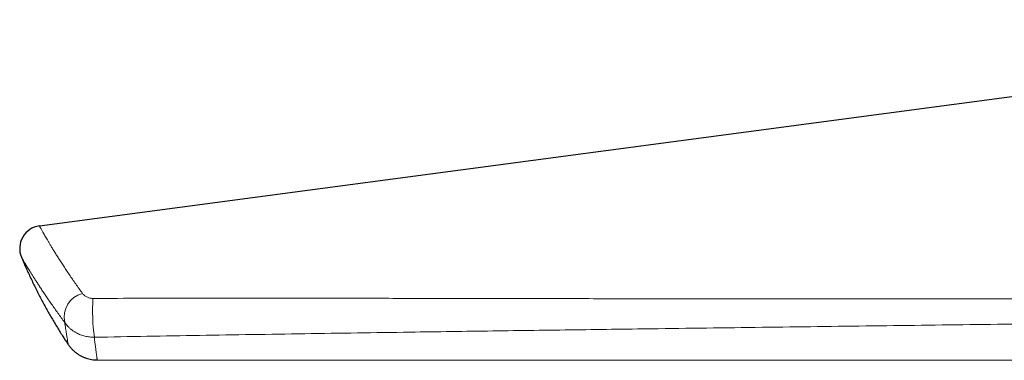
# Model space of a CAD drawing. Header units: millimetres. Extents: x 8 to 869, y 12 to 812.
# Tile 24 of 232: x 41 to 97, y 728 to 748. Entities that reach past the tile are written whole.
import ezdxf

# ---------------------------------------------------------------- set-up
doc = ezdxf.new("R2010")
doc.units = ezdxf.units.MM

msp = doc.modelspace()

# ---------------------------------------------------------------- linework, layer by layer
at = {"color": 7, "linetype": 'Continuous', "lineweight": 30}
for p, q in [((41.695, 736.027), (130.515, 747.86)), ((43.347, 729.23), (43.347, 729.23)), ((45.008, 728.342), (98.861, 728.319))]:
    msp.add_line(p, q, dxfattribs=at)
msp.add_arc((41.867, 734.738), 1.3, 97.5887, 202.5245, dxfattribs=at)
at = {"color": 252, "linetype": 'Continuous', "lineweight": 0}
for centre, radius, start, end in [((44.504, 730.801), 1.391, 103.8578, 192.7613), ((56.301, 731.152), 11.555, 176.435, 187.5001)]:
    msp.add_arc(centre, radius, start, end, dxfattribs=at)
for points, knots in [([(44.171, 732.151), (44.104, 732.244), (43.969, 732.43), (43.778, 732.701), (43.593, 732.967), (43.417, 733.225), (43.249, 733.475), (43.089, 733.717), (42.939, 733.948), (42.797, 734.17), (42.664, 734.381), (42.54, 734.581), (42.424, 734.771), (42.321, 734.94), (42.23, 735.092), (42.151, 735.227), (42.077, 735.353), (42.01, 735.468), (41.95, 735.573), (41.896, 735.667), (41.849, 735.751), (41.808, 735.824), (41.773, 735.886), (41.745, 735.937), (41.723, 735.977), (41.707, 736.006), (41.697, 736.024), (41.696, 736.026), (41.695, 736.027)], [0, 0, 0, 0, 0.040975, 0.082071, 0.123322, 0.164778, 0.206357, 0.247903, 0.289343, 0.330734, 0.372116, 0.41353, 0.455021, 0.49663, 0.532464, 0.568447, 0.604494, 0.640519, 0.676459, 0.712329, 0.74815, 0.783954, 0.819773, 0.855631, 0.891556, 0.927574, 0.963713, 1, 1, 1, 1]), ([(40.666, 734.24), (40.667, 734.239), (40.668, 734.237), (40.678, 734.22), (40.694, 734.193), (40.716, 734.155), (40.745, 734.106), (40.78, 734.047), (40.822, 733.977), (40.869, 733.897), (40.924, 733.806), (40.984, 733.706), (41.052, 733.595), (41.125, 733.474), (41.205, 733.345), (41.296, 733.199), (41.399, 733.035), (41.516, 732.852), (41.64, 732.659), (41.774, 732.455), (41.915, 732.24), (42.066, 732.016), (42.225, 731.782), (42.394, 731.539), (42.57, 731.288), (42.754, 731.03), (42.946, 730.765), (43.08, 730.584), (43.147, 730.494)], [0, 0, 0, 0, 0.03577, 0.071388, 0.106887, 0.142305, 0.177675, 0.213032, 0.248409, 0.283839, 0.319354, 0.354988, 0.390763, 0.426618, 0.462467, 0.498225, 0.539822, 0.581377, 0.622933, 0.664535, 0.706223, 0.748039, 0.790043, 0.832167, 0.874254, 0.916224, 0.958127, 1, 1, 1, 1]), ([(44.768, 731.87), (44.746, 731.871), (44.703, 731.872), (44.64, 731.879), (44.569, 731.893), (44.49, 731.916), (44.409, 731.951), (44.336, 731.993), (44.272, 732.042), (44.216, 732.094), (44.186, 732.132), (44.171, 732.151)], [0, 0, 0, 0, 0.08118, 0.161981, 0.243172, 0.367141, 0.491744, 0.617794, 0.744841, 0.871815, 1, 1, 1, 1]), ([(102.516, 731.866), (101.168, 731.863), (98.472, 731.856), (94.429, 731.85), (90.386, 731.846), (86.342, 731.845), (82.299, 731.846), (78.256, 731.849), (74.212, 731.854), (70.331, 731.861), (66.612, 731.867), (63.054, 731.873), (59.497, 731.878), (56.195, 731.881), (53.147, 731.882), (50.353, 731.881), (47.56, 731.878), (45.699, 731.873), (44.768, 731.87)], [0, 0, 0, 0, 0.069961, 0.139926, 0.209894, 0.279866, 0.349842, 0.419823, 0.489811, 0.559805, 0.621407, 0.683016, 0.744631, 0.806255, 0.85468, 0.903111, 0.951551, 1, 1, 1, 1]), ([(43.147, 730.494), (43.175, 730.454), (43.231, 730.375), (43.328, 730.264), (43.435, 730.158), (43.555, 730.059), (43.685, 729.967), (43.814, 729.891), (43.939, 729.83), (44.057, 729.781), (44.18, 729.738), (44.307, 729.703), (44.438, 729.676), (44.571, 729.656), (44.707, 729.644), (44.798, 729.644), (44.844, 729.643)], [0, 0, 0, 0, 0.077328, 0.155196, 0.234091, 0.314592, 0.39657, 0.479512, 0.542344, 0.606116, 0.670882, 0.735968, 0.80111, 0.866683, 0.932901, 1, 1, 1, 1]), ([(43.347, 729.23), (43.347, 729.231), (43.346, 729.233), (43.343, 729.252), (43.338, 729.281), (43.331, 729.323), (43.322, 729.377), (43.311, 729.444), (43.298, 729.523), (43.283, 729.616), (43.265, 729.724), (43.246, 729.848), (43.224, 729.987), (43.2, 730.14), (43.175, 730.307), (43.157, 730.431), (43.147, 730.494)], [0, 0, 0, 0, 0.069231, 0.138732, 0.208289, 0.277924, 0.34766, 0.41752, 0.487527, 0.557722, 0.631489, 0.705356, 0.779175, 0.852867, 0.926465, 1, 1, 1, 1]), ([(44.844, 729.643), (45.849, 729.661), (47.858, 729.697), (50.872, 729.748), (53.887, 729.797), (56.902, 729.845), (59.918, 729.89), (63.509, 729.944), (67.675, 730.004), (72.416, 730.069), (77.694, 730.141), (83.509, 730.218), (89.86, 730.3), (96.212, 730.382), (100.447, 730.436), (102.565, 730.463)], [0, 0, 0, 0, 0.052272, 0.104542, 0.15681, 0.209076, 0.261343, 0.313609, 0.395743, 0.477877, 0.560009, 0.670007, 0.780005, 0.890003, 1, 1, 1, 1]), ([(45.008, 728.342), (45.008, 728.342), (45.009, 728.34), (45.008, 728.347), (45.006, 728.364), (45.001, 728.394), (44.996, 728.437), (44.988, 728.492), (44.979, 728.561), (44.968, 728.642), (44.956, 728.733), (44.944, 728.832), (44.93, 728.939), (44.915, 729.057), (44.899, 729.186), (44.882, 729.327), (44.864, 729.478), (44.851, 729.588), (44.844, 729.643)], [0, 0, 0, 0, 0.0000277, 0.0693679, 0.1387464, 0.2081887, 0.2777208, 0.3473697, 0.4171624, 0.4871269, 0.5573168, 0.6205425, 0.6838591, 0.7471716, 0.8104159, 0.8736186, 0.9368047, 1, 1, 1, 1])]:
    msp.add_open_spline(points, degree=3, knots=knots, dxfattribs=at)
at = {"color": 7, "linetype": 'Continuous', "lineweight": 30}
for points, knots in [([(40.667, 734.24), (40.746, 734.053), (40.908, 733.667), (41.17, 733.091), (41.449, 732.509), (41.741, 731.933), (42.044, 731.368), (42.358, 730.812), (42.682, 730.268), (43.01, 729.739), (43.237, 729.397), (43.347, 729.23)], [0, 0, 0, 0, 0.107204, 0.2205036, 0.3338768, 0.4472957, 0.5607321, 0.6721329, 0.7834968, 0.8947974, 1, 1, 1, 1]), ([(43.347, 729.23), (43.377, 729.187), (43.438, 729.1), (43.544, 728.978), (43.66, 728.863), (43.786, 728.757), (43.922, 728.661), (44.065, 728.576), (44.216, 728.504), (44.371, 728.444), (44.529, 728.398), (44.689, 728.366), (44.849, 728.345), (44.956, 728.343), (45.008, 728.342)], [0, 0, 0, 0, 0.080785, 0.162926, 0.246186, 0.330304, 0.415005, 0.5, 0.584995, 0.669696, 0.753814, 0.837074, 0.919215, 1, 1, 1, 1])]:
    msp.add_open_spline(points, degree=3, knots=knots, dxfattribs=at)

doc.saveas('drawing.dxf')
